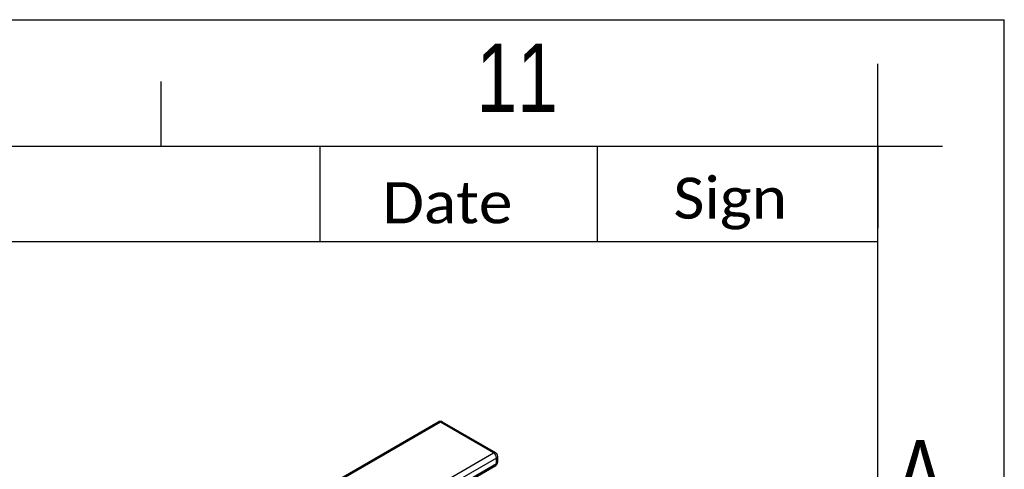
# Model space of a CAD drawing. Header units: millimetres. Extents: x 0 to 594, y 0 to 420.
# Tile 94 of 94: x 522 to 594, y 387 to 420. Entities that reach past the tile are written whole.
import ezdxf

# ---------------------------------------------------------------- set-up
doc = ezdxf.new("R2010")
doc.units = ezdxf.units.MM
doc.layers.add('SLD-0', color=7, linetype='Continuous')
doc.styles.add('SLDTEXTSTYLE0', font='GOTHIC.TTF', dxfattribs={"width": 0.8})
doc.styles.add('SLDTEXTSTYLE1', font='CALIBRI.TTF', dxfattribs={"width": 1.052632})

msp = doc.modelspace()

# ---------------------------------------------------------------- linework, layer by layer
at = {"color": 7, "linetype": 'Continuous', "lineweight": 25}
for p, q in [((552.69, 390.63), (516.65, 369.825)), ((552.84, 390.615), (516.737, 369.774)), ((556.729, 388.37), (552.84, 390.615)), ((556.879, 388.385), (552.99, 390.63)), ((520.497, 367.454), (556.729, 388.37)), ((557.029, 387.717), (557.029, 388.125)), ((503.798, 356.814), (556.879, 387.457)), ((503.927, 356.99), (556.941, 387.595)), ((556.941, 388.003), (520.709, 367.087)), ((556.941, 387.595), (556.941, 388.003))]:
    msp.add_line(p, q, dxfattribs=at)
for centre, radius, start, end in [((552.84, 390.37), 0.3, 60.00269, 119.99731), ((552.752, 390.493), 0.151, 54.38242, 114.30712), ((552.928, 390.493), 0.151, 65.69288, 125.61758), ((556.817, 388.248), 0.151, 65.69288, 125.61758), ((556.481, 387.982), 0.461, 2.60548, 57.39452), ((556.729, 388.125), 0.3, 0, 60.00269), ((556.879, 388.14), 0.151, 294.37466, 354.3052), ((556.729, 387.717), 0.3, 299.99731, 0), ((556.794, 387.578), 0.148, 305.01333, 6.29885), ((556.879, 387.732), 0.151, 294.37466, 354.3052)]:
    msp.add_arc(centre, radius, start, end, dxfattribs=at)
at = {"layer": 'SLD-0'}
for p, q in [((0, 420), (594, 420)), ((594, 0), (594, 420)), ((584.773, 1.903), (584.773, 416.77)), ((532.451, 410.773), (532.451, 415.479)), ((4.521, 410.773), (589.479, 410.773)), ((538.773, 410.773), (584.773, 410.773)), ((544.071, 403.773), (544.071, 410.773)), ((564.302, 403.773), (564.302, 410.773)), ((584.773, 410.773), (584.773, 404.773)), ((584.773, 403.773), (432.114, 403.773))]:
    msp.add_line(p, q, dxfattribs=at)

# ---------------------------------------------------------------- texts
at = {"color": 7, "linetype": 'Continuous', "lineweight": 0, "char_height": 3, "attachment_point": 1, "style": 'SLDTEXTSTYLE1'}
for s, insert in [('Sign', (569.851, 408.47)), ('Date', (548.615, 408.132))]:
    msp.add_mtext(s, dxfattribs=dict(at, insert=insert))
at = {"layer": 'SLD-0', "char_height": 5, "attachment_point": 1, "style": 'SLDTEXTSTYLE0'}
for s, insert in [('11', (555.467, 418.255)), ('A', (586.067, 389.323))]:
    msp.add_mtext(s, dxfattribs=dict(at, insert=insert))

doc.saveas('drawing.dxf')
